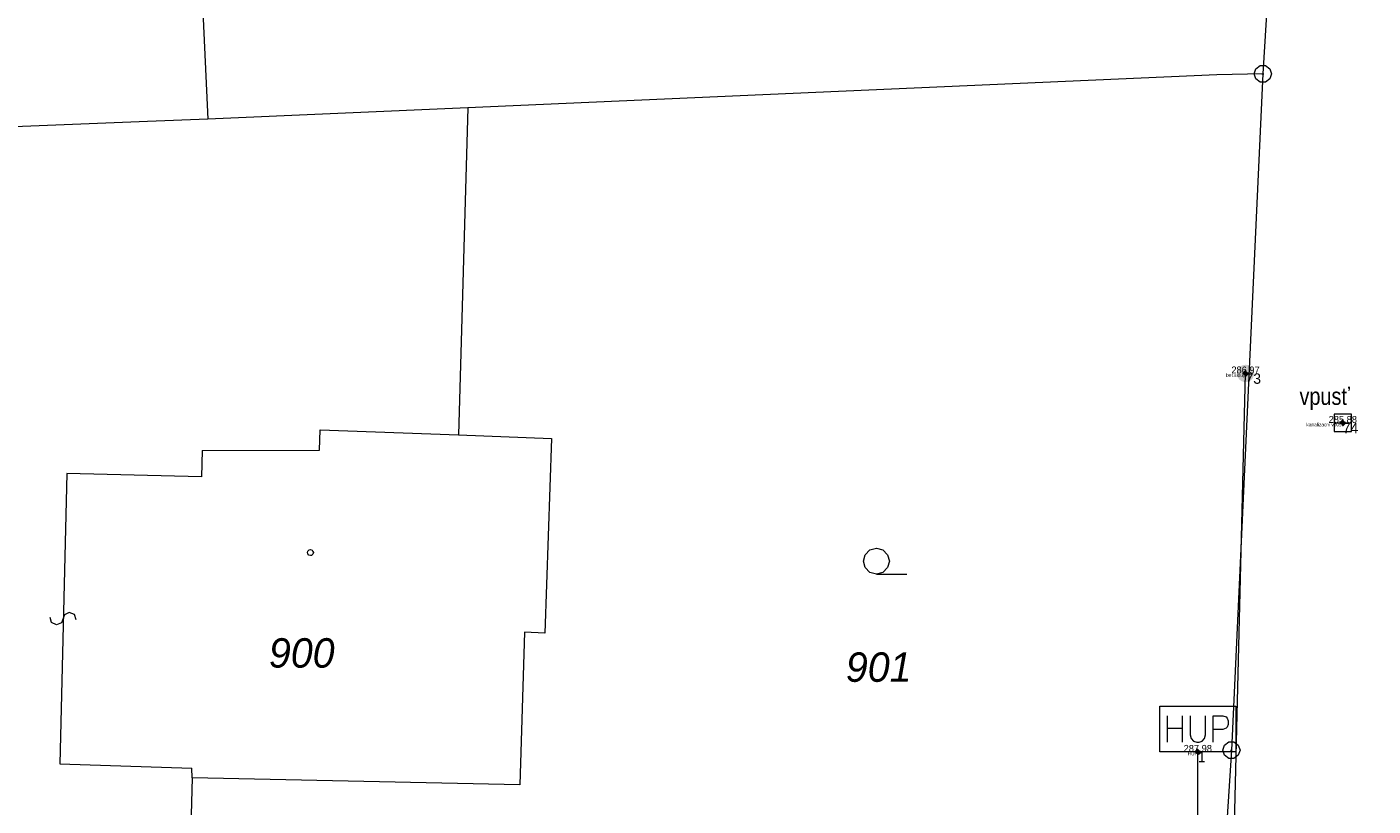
# Model space of a CAD drawing. Header units: metres. Extents: x -456675 to -456487, y -1112395 to -1112217.
# Tile 8 of 14: x -456598 to -456559, y -1112289 to -1112267. Entities that reach past the tile are written whole.
import ezdxf
from ezdxf.enums import TextEntityAlignment as Align

# ---------------------------------------------------------------- set-up
doc = ezdxf.new("R2010")
doc.units = ezdxf.units.M
doc.header["$MEASUREMENT"] = 0
for name, color, linetype, lineweight in [('Cislo_bodu', 1, 'Continuous', 0), ('g_elektrina', 6, 'Continuous', 0), ('g_kanalizace', 24, 'Continuous', 0), ('g_ploty', 4, 'Continuous', 0), ('g_plyn', 2, 'Continuous', 0), ('Katastralni_mapa', 9, 'Continuous', 0), ('Kod_bodu', 191, 'Continuous', 0), ('Vyska_bodu', 31, 'Continuous', 0), ('Znacka_bodu', 7, 'Continuous', 0)]:
    doc.layers.add(name, color=color, linetype=linetype, lineweight=lineweight)
doc.styles.add('Style-Arial Narrow', font='txt')
doc.styles.add('Style-CS_italics', font='CS_italics.shx')
doc.styles.add('Style-CS_working', font='CS_working.shx')
doc.linetypes.add('2.123', pattern='A,5,[7,dgnlstyle-UGEO_VP.shx,S=0.0112,R=0,X=0,Y=0],5', length=10)
doc.linetypes.add('6.6024', pattern='A,1,-2,2,-5,[7,dgnlstyle-UGEO_E.shx,S=0.048,R=0,X=0,Y=0],-5,2,-2,1', length=20)

# ---------------------------------------------------------------- blocks, each defined once
blk = doc.blocks.new('6.010_1')
at = {"layer": 'g_elektrina'}
h = blk.add_hatch(color=256, dxfattribs=at)
edge = h.paths.add_edge_path()
edge.add_arc((0, 0), 0.5, 0, 360)
blk = doc.blocks.new('6.482')
at = {"layer": 'g_plyn', "flags": 128}
for points in [[(-2.200000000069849, 2.640000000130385), (2.199999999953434, 2.640000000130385), (2.199999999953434, 0), (-2.200000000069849, 0), (-2.200000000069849, 2.640000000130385)], [(-1.760000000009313, 2.09000000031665), (-1.760000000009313, 0.5500000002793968)], [(-0.8760000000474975, 0.5500000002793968), (-0.8760000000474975, 2.09000000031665)], [(-0.440000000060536, 2.09000000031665), (-0.440000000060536, 0.9860000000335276), (-0.378000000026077, 0.7700000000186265), (-0.2420000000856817, 0.6240000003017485), (-0.05600000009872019, 0.5500000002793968), (0.06999999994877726, 0.5500000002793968), (0.2559999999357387, 0.6240000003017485), (0.3819999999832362, 0.7700000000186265), (0.4439999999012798, 0.9860000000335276), (0.4439999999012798, 2.09000000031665)], [(0.8799999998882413, 2.09000000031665), (1.451999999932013, 2.09000000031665), (1.635999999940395, 2.016000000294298), (1.701999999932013, 1.94400000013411), (1.763999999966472, 1.800000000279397), (1.763999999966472, 1.580000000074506), (1.701999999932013, 1.434000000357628), (1.635999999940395, 1.364000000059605), (1.451999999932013, 1.290000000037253), (0.8799999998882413, 1.290000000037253)], [(0.8799999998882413, 0.5500000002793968), (0.8799999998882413, 2.09000000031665)], [(-1.760000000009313, 1.364000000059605), (-0.8760000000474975, 1.364000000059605)]]:
    blk.add_lwpolyline(points, dxfattribs=at)
blk = doc.blocks.new('6.301')
at = {"layer": 'g_kanalizace'}
blk.add_line((-0.5, 0), (0.5, 0), dxfattribs=at)
blk.add_3dface([(-0.5, -0.5019999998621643), (0.5010000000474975, -0.5019999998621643), (0.5010000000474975, 0.5010000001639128), (-0.5, 0.5010000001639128)], dxfattribs=at)
blk = doc.blocks.new('C30')
at = {"layer": 'Katastralni_mapa', "color": 9, "linetype": 'Continuous', "lineweight": 0, "flags": 128}
blk.add_lwpolyline([(0, 0), (-0.01900000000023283, 0.005000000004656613), (-0.03250000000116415, 0.01899999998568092), (-0.03750000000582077, 0.03750000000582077), (-0.03250000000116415, 0.05599999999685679), (-0.01900000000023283, 0.06999999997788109), (0, 0.07499999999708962), (0.01900000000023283, 0.06999999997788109), (0.0324999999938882, 0.05599999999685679), (0.03749999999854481, 0.03750000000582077), (0.0324999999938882, 0.01899999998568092), (0.01900000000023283, 0.005000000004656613), (0, 0), (0.08749999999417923, 0)], dxfattribs=at)
blk = doc.blocks.new('C5')
at = {"layer": 'Katastralni_mapa', "color": 9, "linetype": 'Continuous', "lineweight": 0, "flags": 128}
blk.add_lwpolyline([(0.007500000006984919, 0.02400000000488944), (0.02000000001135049, 0.01450000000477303), (0.02500000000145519, 0), (0.02000000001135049, -0.01450000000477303), (0.007500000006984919, -0.02400000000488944), (-0.007499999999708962, -0.02400000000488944), (-0.01999999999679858, -0.01450000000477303), (-0.02500000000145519, 0), (-0.01999999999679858, 0.01450000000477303), (-0.007499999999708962, 0.02400000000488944)], close=True, dxfattribs=at)
blk.add_lwpolyline([(-0.002499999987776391, 0), (0.002500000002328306, 0)], dxfattribs=at)
blk = doc.blocks.new('C280')
at = {"layer": 'Katastralni_mapa', "color": 9, "linetype": 'Continuous', "lineweight": 0, "flags": 128}
blk.add_lwpolyline([(7.275957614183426e-12, 0.00849999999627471), (0.005000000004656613, 0.007499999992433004), (0.007500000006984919, 0.002999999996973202), (0.008500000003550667, -1.455191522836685e-11), (0.007500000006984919, -0.004500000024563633), (0.00350000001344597, -0.0079999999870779), (7.275957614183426e-12, -0.008500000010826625), (-0.004499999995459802, -0.007000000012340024), (-0.007499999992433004, -0.004000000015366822), (-0.008499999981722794, -1.455191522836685e-11), (-0.007499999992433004, 0.004500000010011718), (-0.003499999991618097, 0.007999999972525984)], close=True, dxfattribs=at)
blk = doc.blocks.new('C22')
at = {"layer": 'Katastralni_mapa', "color": 9, "linetype": 'Continuous', "lineweight": 0, "flags": 128}
blk.add_lwpolyline([(-0.002499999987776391, -0.03749999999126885), (0.01250000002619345, -0.03249999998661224), (0.01850000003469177, -0.01699999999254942), (0.01150000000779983, -0.003499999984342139), (-0.01249999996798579, 0.00500000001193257), (-0.0184999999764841, 0.01900000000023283), (-0.011499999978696, 0.03350000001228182), (0.002500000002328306, 0.03750000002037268)], dxfattribs=at)

msp = doc.modelspace()

# ---------------------------------------------------------------- linework, layer by layer
at = {"layer": 'g_elektrina', "linetype": '6.6024', "extrusion": (-0.9996730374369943, 0.02442422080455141, 0.007568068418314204), "elevation": 429248.7008237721}
msp.add_lwpolyline([(1123139.462127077, -2962.748384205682), (1123123.637320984, -2962.288371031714), (1123096.389082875, -2961.698354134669)], dxfattribs=at)
at = {"layer": 'g_ploty', "linetype": '2.123', "ltscale": 0.5}
msp.add_polyline3d([(-456588.66, -1112299.7, 288.18), (-456577.12, -1112299.18, 287.75), (-456570.18, -1112298.84, 287.48), (-456563.86, -1112298.52, 287.24), (-456563.69, -1112291.41, 287.21), (-456563.68, -1112287.66, 287.98)], dxfattribs=at)
at = {"layer": 'Katastralni_mapa', "color": 9, "linetype": 'Continuous', "lineweight": 0, "flags": 128}
for points in [[(-456593.5, -1112243.25), (-456592.28, -1112269.37)], [(-456560.44, -1112245.9), (-456561.8, -1112268.06)], [(-456563.13, -1112268.09), (-456584.77, -1112269.04)], [(-456561.8, -1112268.06), (-456563.13, -1112268.09)], [(-456561.8, -1112268.06), (-456562.71, -1112287.61)], [(-456592.28, -1112269.37), (-456594.03, -1112269.44)], [(-456584.77, -1112269.04), (-456592.28, -1112269.37)], [(-456584.77, -1112269.04), (-456585.04, -1112278.5)], [(-456594.03, -1112269.44), (-456608.25, -1112270.01)], [(-456589.06, -1112278.94), (-456589.04, -1112278.35)], [(-456589.04, -1112278.35), (-456585.04, -1112278.5)], [(-456585.04, -1112278.5), (-456582.35, -1112278.6)], [(-456582.35, -1112278.6), (-456582.55, -1112284.23)], [(-456592.45, -1112278.95), (-456592.47, -1112279.71)], [(-456592.45, -1112278.95), (-456589.06, -1112278.94)], [(-456596.36, -1112279.61), (-456596.56, -1112288.01)], [(-456592.47, -1112279.71), (-456596.36, -1112279.61)], [(-456583.13, -1112284.2), (-456583.27, -1112288.61)], [(-456582.55, -1112284.23), (-456583.13, -1112284.2)], [(-456562.71, -1112287.61), (-456563.42, -1112298.58)], [(-456596.56, -1112288.01), (-456592.75, -1112288.13)], [(-456592.74, -1112288.41), (-456593.04, -1112299.87)], [(-456592.74, -1112288.41), (-456592.75, -1112288.13)], [(-456583.27, -1112288.61), (-456592.74, -1112288.41)]]:
    msp.add_lwpolyline(points, dxfattribs=at)
at = {"layer": 'Znacka_bodu', "color": 7, "linetype": 'Continuous', "lineweight": 70}
for p, q in [((-456562.3, -1112276.72, 286.9700000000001), (-456562.35, -1112276.67, 286.9700000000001)), ((-456562.3, -1112276.72, 286.9700000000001), (-456562.35, -1112276.77, 286.9700000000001)), ((-456562.3, -1112276.72, 286.9700000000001), (-456562.25, -1112276.67, 286.9700000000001)), ((-456562.3, -1112276.72, 286.9700000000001), (-456562.25, -1112276.77, 286.9700000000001)), ((-456559.49, -1112278.15, 285.88), (-456559.54, -1112278.1, 285.88)), ((-456559.49, -1112278.15, 285.88), (-456559.54, -1112278.2, 285.88)), ((-456559.49, -1112278.15, 285.88), (-456559.44, -1112278.1, 285.88)), ((-456559.49, -1112278.15, 285.88), (-456559.44, -1112278.2, 285.88)), ((-456563.68, -1112287.66, 287.98), (-456563.73, -1112287.61, 287.98)), ((-456563.68, -1112287.66, 287.98), (-456563.73, -1112287.71, 287.98)), ((-456563.68, -1112287.66, 287.98), (-456563.63, -1112287.61, 287.98)), ((-456563.68, -1112287.66, 287.98), (-456563.63, -1112287.71, 287.98))]:
    msp.add_line(p, q, dxfattribs=at)

# ---------------------------------------------------------------- block references
at = {"layer": 'g_elektrina', "xscale": 0.5, "yscale": 0.5, "zscale": 0.5}
msp.add_blockref('6.010_1', (-456562.3, -1112276.72, 286.97), dxfattribs=at)
at = {"layer": 'g_kanalizace', "xscale": 0.5, "yscale": 0.5, "zscale": 0.5}
msp.add_blockref('6.301', (-456559.49, -1112278.15, 285.88), dxfattribs=at)
at = {"layer": 'g_plyn', "xscale": 0.5, "yscale": 0.5, "zscale": 0.5}
msp.add_blockref('6.482', (-456563.68, -1112287.66, 287.98), dxfattribs=at)
at = {"layer": 'Katastralni_mapa', "color": 9, "linetype": 'Continuous', "lineweight": 0, "xscale": 10, "yscale": 10, "zscale": 10}
for name, p in [('C5', (-456561.8, -1112268.06)), ('C280', (-456589.32, -1112281.9)), ('C30', (-456572.9661756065, -1112282.523086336)), ('C5', (-456562.71, -1112287.61))]:
    msp.add_blockref(name, p, dxfattribs=at)
at = {"layer": 'Katastralni_mapa', "color": 9, "linetype": 'Continuous', "lineweight": 0, "xscale": 10, "yscale": 10, "zscale": 10, "rotation": 88.63657380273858}
msp.add_blockref('C22', (-456596.4599999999, -1112283.81), dxfattribs=at)

# ---------------------------------------------------------------- texts
at = {"layer": 'Cislo_bodu', "color": 1, "linetype": 'Continuous', "lineweight": 0, "style": 'Style-CS_working'}
for s, p in [('73', (-456562.3, -1112276.72, 286.9700000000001)), ('74', (-456559.49, -1112278.15, 285.88)), ('1', (-456563.68, -1112287.66, 287.98))]:
    msp.add_text(s, height=0.3, dxfattribs=at).set_placement(p, align=Align.TOP_LEFT)
at = {"layer": 'g_kanalizace', "style": 'Style-Arial Narrow'}
msp.add_text('vpusť', height=0.5, dxfattribs=at).set_placement((-456560.7407877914, -1112277.129882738), align=Align.TOP_LEFT)
at = {"layer": 'Katastralni_mapa', "color": 9, "linetype": 'Continuous', "lineweight": 0, "char_height": 0.8500000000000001, "attachment_point": 8, "line_spacing_factor": 0.7636748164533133, "style": 'Style-CS_italics'}
for s, insert in [('900', (-456589.57, -1112285.237545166)), ('901', (-456572.9, -1112285.647545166))]:
    msp.add_mtext(s, dxfattribs=dict(at, insert=insert))
at = {"layer": 'Kod_bodu', "color": 191, "linetype": 'Continuous', "lineweight": 0, "style": 'Style-CS_working'}
for s, p in [('bet.sloup', (-456562.3, -1112276.72, 286.9700000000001)), ('kanalizacni vpust', (-456559.49, -1112278.15, 285.88)), ('HUP', (-456563.68, -1112287.66, 287.98))]:
    msp.add_text(s, height=0.1, dxfattribs=at).set_placement(p, align=Align.TOP_RIGHT)
at = {"layer": 'Vyska_bodu', "color": 31, "linetype": 'Continuous', "lineweight": 0, "style": 'Style-CS_working'}
for s, p in [('286.97', (-456562.3, -1112276.72, 286.9700000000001)), ('285.88', (-456559.49, -1112278.15, 285.88)), ('287.98', (-456563.68, -1112287.66, 287.98))]:
    msp.add_text(s, height=0.2, dxfattribs=at).set_placement(p, align=Align.CENTER)

doc.saveas('drawing.dxf')
